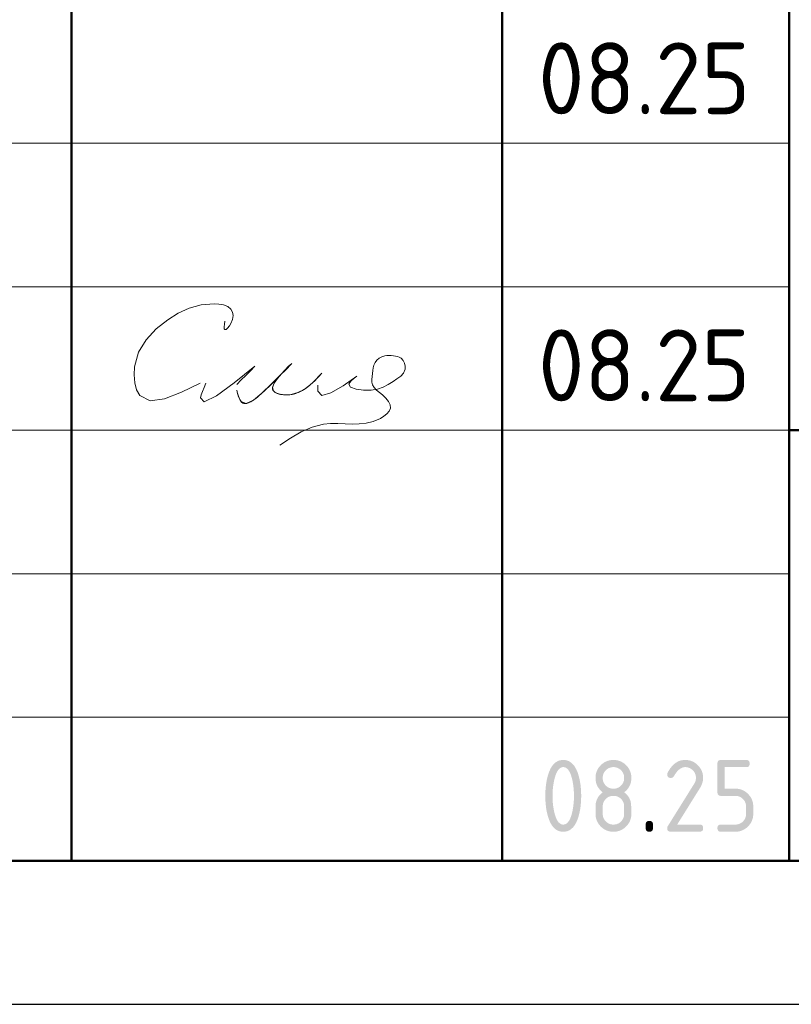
# Model space of a CAD drawing. Header units: millimetres. Extents: x 0 to 50400, y 0 to 35652.
# Tile 5 of 11: x 32183 to 35408, y 0 to 4117. Entities that reach past the tile are written whole.
import ezdxf

# ---------------------------------------------------------------- set-up
doc = ezdxf.new("R2010")
doc.units = ezdxf.units.MM
doc.layers.add('Standard', color=7, linetype='Continuous', lineweight=25)
doc.styles.add('ISOCPEUR', font='txt')

msp = doc.modelspace()

# ---------------------------------------------------------------- hatches: boundary and pattern name
at = {"layer": 'Standard', "linetype": 'Continuous', "lineweight": 25, "transparency": 33554687}
h = msp.add_hatch(color=7, dxfattribs=at)
h.paths.add_polyline_path([(34499.8, 871.5), (34499.8, 880.9), (34499.3, 889.9), (34498.8, 899), (34497.8, 907.7), (34496.8, 916.5), (34495.3, 925), (34493.9, 933.5), (34491.9, 941.7), (34490.4, 948), (34488.7, 953.4), (34487, 958.8), (34485.1, 963.5), (34483.2, 968.2), (34481.1, 972.1), (34479, 975.9), (34476.7, 979), (34474.4, 982.2), (34471.8, 984.5), (34469.3, 986.8), (34466.6, 988.4), (34463.9, 989.9), (34461, 990.7), (34458.1, 991.5), (34455, 991.5), (34451.9, 991.5), (34449, 990.7), (34446.1, 989.9), (34443.4, 988.4), (34440.8, 986.8), (34438.3, 984.5), (34435.8, 982.1), (34433.5, 979), (34431.2, 975.9), (34429.1, 972), (34427, 968.1), (34425.1, 963.4), (34423.2, 958.7), (34421.5, 953.2), (34419.8, 947.8), (34418.3, 941.5), (34416.3, 933.1), (34414.8, 924.5), (34413.2, 916), (34412.2, 907.2), (34411.2, 898.5), (34410.7, 889.5), (34410.2, 880.6), (34410.2, 871.5), (34410.2, 862.3), (34410.7, 853.3), (34411.2, 844.3), (34412.2, 835.5), (34413.2, 826.7), (34414.6, 818.2), (34416.1, 809.6), (34418.1, 801.3), (34419.6, 795.1), (34421.3, 789.7), (34423, 784.2), (34424.9, 779.6), (34426.8, 774.9), (34428.9, 771), (34431, 767.1), (34433.3, 764), (34435.6, 760.9), (34438.1, 758.6), (34440.6, 756.3), (34443.3, 754.7), (34446.1, 753.2), (34449, 752.4), (34451.9, 751.6), (34455, 751.6), (34458.1, 751.6), (34461, 752.4), (34463.9, 753.2), (34466.6, 754.7), (34469.3, 756.3), (34471.8, 758.6), (34474.4, 760.9), (34476.7, 764), (34479, 767.1), (34481.1, 771), (34483.2, 774.9), (34485.1, 779.6), (34487, 784.2), (34488.7, 789.7), (34490.4, 795.1), (34491.9, 801.3), (34493.9, 809.6), (34495.3, 818.2), (34496.8, 826.7), (34497.8, 835.5), (34498.8, 844.3), (34499.3, 853.3), (34499.8, 862.3)])
h.paths.add_polyline_path([(34529.9, 871.5), (34529.9, 864.8), (34529.6, 858.4), (34529.4, 851.9), (34529, 845.6), (34528.6, 839.4), (34528, 833.4), (34527.4, 827.3), (34526.6, 821.5), (34525.7, 815.7), (34524.7, 810.2), (34523.7, 804.6), (34522.4, 799.3), (34521.2, 793.9), (34519.8, 788.8), (34518.3, 783.7), (34516.7, 778.8), (34514.3, 771.7), (34511.5, 765.4), (34508.7, 759.1), (34505.6, 753.8), (34502.5, 748.4), (34499, 743.9), (34495.5, 739.4), (34491.6, 735.9), (34487.8, 732.3), (34483.5, 729.6), (34479.3, 726.9), (34474.7, 725.1), (34470.2, 723.3), (34465.2, 722.4), (34460.3, 721.5), (34455, 721.5), (34449.7, 721.5), (34444.7, 722.4), (34439.8, 723.3), (34435.2, 725.1), (34430.6, 726.9), (34426.4, 729.6), (34422.2, 732.2), (34418.4, 735.8), (34414.5, 739.4), (34411, 743.8), (34407.5, 748.3), (34404.4, 753.6), (34401.2, 759), (34398.5, 765.2), (34395.7, 771.5), (34393.3, 778.6), (34391.6, 783.5), (34390.2, 788.6), (34388.8, 793.7), (34387.5, 799.1), (34386.3, 804.4), (34385.3, 810), (34384.2, 815.6), (34383.4, 821.4), (34382.6, 827.2), (34382, 833.2), (34381.4, 839.3), (34380.9, 845.5), (34380.5, 851.8), (34380.3, 858.3), (34380.1, 864.8), (34380.1, 871.5), (34380.1, 878.3), (34380.3, 884.8), (34380.5, 891.3), (34380.9, 897.6), (34381.4, 903.8), (34382, 909.9), (34382.6, 915.9), (34383.4, 921.7), (34384.2, 927.5), (34385.3, 933.1), (34386.3, 938.7), (34387.5, 944), (34388.8, 949.4), (34390.2, 954.5), (34391.6, 959.6), (34393.3, 964.5), (34395.7, 971.6), (34398.5, 977.9), (34401.2, 984.1), (34404.4, 989.5), (34407.5, 994.8), (34411, 999.3), (34414.5, 1003.7), (34418.4, 1007.3), (34422.2, 1010.9), (34426.4, 1013.5), (34430.6, 1016.2), (34435.2, 1018), (34439.8, 1019.8), (34444.7, 1020.7), (34449.7, 1021.5), (34455, 1021.5), (34460.3, 1021.5), (34465.2, 1020.6), (34470.2, 1019.8), (34474.7, 1018), (34479.3, 1016.2), (34483.5, 1013.5), (34487.8, 1010.8), (34491.6, 1007.2), (34495.5, 1003.6), (34499, 999.2), (34502.5, 994.7), (34505.6, 989.3), (34508.7, 984), (34511.5, 977.7), (34514.3, 971.4), (34516.7, 964.3), (34518.3, 959.4), (34519.8, 954.3), (34521.2, 949.2), (34522.4, 943.8), (34523.7, 938.5), (34524.7, 932.9), (34525.7, 927.3), (34526.6, 921.5), (34527.4, 915.7), (34528, 909.7), (34528.6, 903.7), (34529, 897.4), (34529.4, 891.2), (34529.6, 884.7), (34529.9, 878.3)], flags=16)
h = msp.add_hatch(color=7, dxfattribs=at)
h.paths.add_polyline_path([(34664.8, 751.6), (34669.5, 751.6), (34673.9, 752.4), (34678.2, 753.2), (34682.2, 754.9), (34686.1, 756.5), (34689.7, 758.9), (34693.4, 761.4), (34696.6, 764.7), (34699.9, 767.9), (34702.3, 771.6), (34704.7, 775.2), (34706.4, 779.2), (34708, 783.2), (34708.8, 787.5), (34709.6, 791.9), (34709.6, 796.6), (34709.6, 826.6), (34709.6, 831.2), (34708.8, 835.6), (34708, 839.9), (34706.4, 843.8), (34704.7, 847.8), (34702.2, 851.5), (34699.8, 855.1), (34696.5, 858.4), (34693.2, 861.7), (34689.6, 864.1), (34686, 866.6), (34682, 868.3), (34678.1, 869.9), (34673.8, 870.7), (34669.5, 871.6), (34664.8, 871.6), (34660.1, 871.6), (34655.8, 870.7), (34651.5, 869.9), (34647.5, 868.3), (34643.5, 866.7), (34639.9, 864.2), (34636.3, 861.8), (34633, 858.5), (34629.8, 855.2), (34627.3, 851.6), (34624.9, 848), (34623.3, 844), (34621.6, 840), (34620.8, 835.6), (34620, 831.3), (34620, 826.6), (34620, 796.6), (34620, 791.9), (34620.8, 787.5), (34621.6, 783.2), (34623.3, 779.2), (34624.9, 775.2), (34627.3, 771.6), (34629.8, 767.9), (34633, 764.7), (34636.3, 761.4), (34639.9, 758.9), (34643.5, 756.5), (34647.5, 754.9), (34651.5, 753.2), (34655.8, 752.4), (34660.1, 751.6)])
h.paths.add_polyline_path([(34664.8, 721.5), (34660.9, 721.5), (34657.2, 721.9), (34653.5, 722.2), (34649.9, 722.9), (34646.3, 723.6), (34642.8, 724.6), (34639.4, 725.7), (34636, 727), (34632.7, 728.4), (34629.6, 730.1), (34626.4, 731.8), (34623.4, 733.9), (34620.4, 735.9), (34617.5, 738.3), (34614.6, 740.7), (34611.9, 743.5), (34609.1, 746.2), (34606.7, 749.1), (34604.3, 752), (34602.3, 755), (34600.2, 758), (34598.5, 761.2), (34596.8, 764.4), (34595.4, 767.7), (34594.1, 771), (34593, 774.5), (34592, 777.9), (34591.3, 781.6), (34590.6, 785.2), (34590.3, 788.9), (34590, 792.6), (34590, 796.5), (34590, 826.5), (34590, 831.2), (34590.4, 835.6), (34590.9, 840.1), (34591.8, 844.3), (34592.8, 848.5), (34594.2, 852.5), (34595.6, 856.4), (34597.5, 860.2), (34599.4, 863.9), (34601.7, 867.5), (34604.1, 871), (34606.9, 874.3), (34609.7, 877.6), (34613, 880.6), (34616.3, 883.7), (34620, 886.5), (34616.3, 889.4), (34613, 892.4), (34609.7, 895.5), (34606.9, 898.8), (34604.1, 902.1), (34601.7, 905.6), (34599.4, 909.2), (34597.5, 912.9), (34595.6, 916.7), (34594.2, 920.6), (34592.8, 924.6), (34591.8, 928.8), (34590.9, 933), (34590.4, 937.4), (34590, 941.9), (34590, 946.5), (34590, 950.4), (34590.3, 954.2), (34590.6, 957.9), (34591.3, 961.5), (34592, 965.1), (34593, 968.6), (34594.1, 972.1), (34595.4, 975.4), (34596.8, 978.7), (34598.5, 981.9), (34600.2, 985), (34602.3, 988.1), (34604.3, 991.1), (34606.7, 994), (34609.1, 996.9), (34611.9, 999.6), (34614.6, 1002.4), (34617.5, 1004.8), (34620.4, 1007.2), (34623.4, 1009.2), (34626.4, 1011.3), (34629.6, 1013), (34632.7, 1014.7), (34636, 1016.1), (34639.4, 1017.4), (34642.8, 1018.5), (34646.3, 1019.5), (34649.9, 1020.2), (34653.5, 1020.9), (34657.2, 1021.2), (34660.9, 1021.5), (34664.8, 1021.5), (34668.7, 1021.5), (34672.4, 1021.2), (34676.2, 1020.9), (34679.8, 1020.2), (34683.4, 1019.5), (34686.8, 1018.5), (34690.3, 1017.4), (34693.6, 1016.1), (34696.9, 1014.7), (34700.1, 1013), (34703.2, 1011.3), (34706.3, 1009.2), (34709.3, 1007.2), (34712.2, 1004.8), (34715.1, 1002.4), (34717.8, 999.6), (34720.5, 996.9), (34722.9, 994), (34725.3, 991.1), (34727.4, 988.1), (34729.4, 985), (34731.1, 981.9), (34732.8, 978.7), (34734.2, 975.4), (34735.6, 972.1), (34736.6, 968.6), (34737.6, 965.1), (34738.3, 961.5), (34739, 957.9), (34739.3, 954.2), (34739.7, 950.4), (34739.7, 946.5), (34739.7, 941.9), (34739.2, 937.4), (34738.7, 933), (34737.8, 928.8), (34736.9, 924.6), (34735.5, 920.6), (34734.1, 916.7), (34732.2, 912.9), (34730.3, 909.2), (34727.9, 905.6), (34725.6, 902.1), (34722.8, 898.8), (34720, 895.5), (34716.7, 892.4), (34713.4, 889.4), (34709.6, 886.5), (34715, 882.5), (34719.4, 877.9), (34723.8, 873.3), (34727.2, 868.3), (34730.6, 863.3), (34733.1, 857.8), (34735.5, 852.3), (34736.9, 846.3), (34737.2, 844.8), (34737.5, 842.9), (34737.9, 841), (34738.1, 838.7), (34738.4, 836.4), (34738.6, 833.7), (34738.8, 831), (34739, 827.8), (34739.2, 824.7), (34739.3, 821.2), (34739.4, 817.7), (34739.5, 813.8), (34739.6, 809.9), (34739.6, 805.6), (34739.7, 801.3), (34739.7, 796.5), (34739.7, 792.6), (34739.3, 788.9), (34739, 785.2), (34738.3, 781.6), (34737.6, 777.9), (34736.6, 774.5), (34735.6, 771), (34734.2, 767.7), (34732.8, 764.4), (34731.1, 761.2), (34729.4, 758), (34727.4, 755), (34725.3, 752), (34722.9, 749.1), (34720.5, 746.2), (34717.8, 743.5), (34715.1, 740.7), (34712.2, 738.3), (34709.3, 735.9), (34706.3, 733.9), (34703.2, 731.8), (34700.1, 730.1), (34696.9, 728.4), (34693.6, 727), (34690.3, 725.7), (34686.8, 724.6), (34683.4, 723.6), (34679.8, 722.9), (34676.2, 722.2), (34672.4, 721.9), (34668.7, 721.5)], flags=16)
h.paths.add_polyline_path([(34664.8, 901.5), (34669.5, 901.5), (34673.9, 902.3), (34678.2, 903.1), (34682.2, 904.7), (34686.1, 906.4), (34689.7, 908.8), (34693.4, 911.3), (34696.6, 914.6), (34699.9, 917.8), (34702.3, 921.5), (34704.7, 925.1), (34706.4, 929.1), (34708, 933.1), (34708.8, 937.4), (34709.6, 941.8), (34709.6, 946.5), (34709.6, 951.1), (34708.8, 955.5), (34708, 959.8), (34706.4, 963.7), (34704.7, 967.7), (34702.2, 971.4), (34699.8, 975), (34696.5, 978.3), (34693.2, 981.6), (34689.6, 984), (34686, 986.5), (34682, 988.2), (34678.1, 989.8), (34673.8, 990.6), (34669.5, 991.5), (34664.8, 991.5), (34660.1, 991.5), (34655.8, 990.6), (34651.5, 989.8), (34647.5, 988.2), (34643.5, 986.6), (34639.9, 984.1), (34636.3, 981.7), (34633, 978.4), (34629.8, 975.1), (34627.3, 971.5), (34624.9, 967.9), (34623.3, 963.9), (34621.6, 959.9), (34620.8, 955.5), (34620, 951.2), (34620, 946.5), (34620, 941.8), (34620.8, 937.4), (34621.6, 933.1), (34623.3, 929.1), (34624.9, 925.1), (34627.3, 921.5), (34629.8, 917.8), (34633, 914.6), (34636.3, 911.3), (34639.9, 908.8), (34643.5, 906.4), (34647.5, 904.7), (34651.5, 903.1), (34655.8, 902.3), (34660.1, 901.5)])
for points in [[(34964.6, 1021.5), (34968.5, 1021.5), (34972.2, 1021.2), (34976, 1020.9), (34979.6, 1020.2), (34983.2, 1019.5), (34986.7, 1018.5), (34990.1, 1017.4), (34993.4, 1016.1), (34996.7, 1014.7), (34999.9, 1013), (35003.1, 1011.3), (35006.1, 1009.2), (35009.1, 1007.2), (35012, 1004.8), (35014.9, 1002.4), (35017.6, 999.6), (35020.4, 996.9), (35022.8, 994), (35025.2, 991.1), (35027.2, 988.1), (35029.3, 985), (35031, 981.9), (35032.7, 978.7), (35034.1, 975.4), (35035.5, 972.1), (35036.5, 968.6), (35037.5, 965.2), (35038.2, 961.5), (35038.9, 957.9), (35039.2, 954.2), (35039.6, 950.4), (35039.6, 946.6), (35039.6, 941.2), (35038.7, 935.9), (35037.9, 930.5), (35036.2, 925.1), (35034.5, 919.7), (35031.9, 914.3), (35029.3, 908.8), (35025.9, 903.4), (34931.4, 751.6), (35024.6, 751.6), (35026.4, 751.6), (35028.1, 751.4), (35029.7, 751.1), (35031.1, 750.7), (35032.5, 750.2), (35033.7, 749.5), (35034.9, 748.8), (35035.8, 747.8), (35036.8, 746.9), (35037.5, 745.7), (35038.2, 744.6), (35038.6, 743.2), (35039.1, 741.7), (35039.3, 740.1), (35039.6, 738.4), (35039.6, 736.6), (35039.6, 734.7), (35039.3, 733), (35039.1, 731.4), (35038.6, 730), (35038.2, 728.6), (35037.5, 727.4), (35036.8, 726.2), (35035.8, 725.3), (35034.9, 724.4), (35033.7, 723.7), (35032.5, 723), (35031.1, 722.5), (35029.7, 722), (35028.1, 721.8), (35026.4, 721.5), (35024.6, 721.5), (34904.6, 721.5), (34902.7, 721.5), (34901.1, 721.8), (34899.5, 722), (34898.1, 722.5), (34896.7, 723), (34895.5, 723.7), (34894.3, 724.4), (34893.4, 725.3), (34892.4, 726.2), (34891.7, 727.4), (34891, 728.6), (34890.6, 730), (34890.1, 731.4), (34889.9, 733), (34889.6, 734.7), (34889.6, 736.5), (34889.6, 738.8), (34890.2, 741), (34890.9, 743.1), (34892.1, 745.2), (35002.1, 921.7), (35004, 924.7), (35005.4, 927.8), (35006.8, 930.8), (35007.7, 933.9), (35008.6, 937), (35009.1, 940.2), (35009.6, 943.3), (35009.6, 946.5), (35009.6, 951.2), (35008.8, 955.5), (35007.9, 959.8), (35006.3, 963.8), (35004.6, 967.7), (35002.2, 971.4), (34999.7, 975), (34996.4, 978.3), (34993.1, 981.6), (34989.5, 984.1), (34985.8, 986.6), (34981.9, 988.2), (34977.9, 989.8), (34973.6, 990.7), (34969.3, 991.5), (34964.6, 991.5), (34961.4, 991.5), (34958.3, 990.9), (34955.2, 990.3), (34952.1, 989.1), (34949.1, 988), (34946.1, 986.2), (34943.1, 984.4), (34940.1, 982.1), (34937.2, 979.7), (34934.3, 976.8), (34931.4, 973.8), (34928.6, 970.3), (34925.8, 966.7), (34923, 962.6), (34920.3, 958.5), (34917.6, 953.8), (34916.5, 952), (34915.2, 950.6), (34913.9, 949.2), (34912.3, 948.3), (34910.7, 947.4), (34908.8, 947), (34906.8, 946.5), (34904.6, 946.5), (34902.7, 946.5), (34901.1, 946.7), (34899.5, 947), (34898.1, 947.4), (34896.7, 947.9), (34895.5, 948.6), (34894.3, 949.3), (34893.4, 950.3), (34892.4, 951.2), (34891.7, 952.4), (34891, 953.5), (34890.6, 954.9), (34890.1, 956.3), (34889.9, 958), (34889.6, 959.6), (34889.6, 961.5), (34889.6, 963.2), (34890, 964.7), (34890.3, 966.3), (34891, 967.6), (34894.5, 974.4), (34898.2, 980.3), (34902, 986.2), (34906.1, 991.2), (34910.1, 996.3), (34914.4, 1000.5), (34918.8, 1004.7), (34923.4, 1008.1), (34928, 1011.4), (34932.8, 1014), (34937.7, 1016.5), (34942.9, 1018.2), (34948, 1019.9), (34953.5, 1020.7), (34958.9, 1021.5)], [(35099.5, 886.5), (35099.5, 1006.5), (35099.5, 1008.4), (35099.8, 1010.1), (35100, 1011.7), (35100.4, 1013.1), (35100.9, 1014.5), (35101.6, 1015.7), (35102.3, 1016.9), (35103.3, 1017.8), (35104.2, 1018.7), (35105.4, 1019.4), (35106.5, 1020.1), (35107.9, 1020.6), (35109.3, 1021.1), (35111, 1021.3), (35112.6, 1021.5), (35114.5, 1021.5), (35219.2, 1021.5), (35221.1, 1021.5), (35222.7, 1021.3), (35224.3, 1021.1), (35225.7, 1020.6), (35227.1, 1020.1), (35228.3, 1019.4), (35229.5, 1018.7), (35230.4, 1017.8), (35231.4, 1016.9), (35232.1, 1015.7), (35232.8, 1014.5), (35233.2, 1013.1), (35233.7, 1011.7), (35234, 1010), (35234.2, 1008.4), (35234.2, 1006.5), (35234.2, 1004.6), (35234, 1003), (35233.7, 1001.4), (35233.2, 999.9), (35232.8, 998.5), (35232.1, 997.4), (35231.4, 996.2), (35230.4, 995.2), (35229.5, 994.3), (35228.3, 993.6), (35227.1, 992.9), (35225.7, 992.4), (35224.3, 992), (35222.7, 991.7), (35221.1, 991.5), (35219.2, 991.5), (35129.6, 991.5), (35129.6, 901.6), (35174.4, 901.6), (35178.3, 901.6), (35182.1, 901.3), (35185.8, 900.9), (35189.4, 900.2), (35193, 899.5), (35196.4, 898.5), (35199.9, 897.5), (35203.2, 896.1), (35206.5, 894.7), (35209.7, 893), (35212.8, 891.3), (35215.9, 889.2), (35218.9, 887.1), (35221.8, 884.7), (35224.6, 882.3), (35227.4, 879.5), (35230.1, 876.8), (35232.5, 873.9), (35234.9, 871), (35236.9, 868), (35239, 864.9), (35240.7, 861.8), (35242.4, 858.6), (35243.8, 855.3), (35245.1, 852), (35246.2, 848.5), (35247.2, 845.1), (35247.9, 841.5), (35248.5, 837.9), (35248.9, 834.2), (35249.2, 830.4), (35249.2, 826.6), (35249.2, 796.6), (35249.2, 792.7), (35248.9, 788.9), (35248.5, 785.2), (35247.9, 781.6), (35247.2, 778), (35246.1, 774.5), (35245.1, 771), (35243.7, 767.7), (35242.4, 764.4), (35240.6, 761.2), (35238.9, 758.1), (35236.9, 755), (35234.8, 752), (35232.4, 749.1), (35230, 746.2), (35227.2, 743.5), (35224.5, 740.7), (35221.6, 738.3), (35218.7, 735.9), (35215.7, 733.9), (35212.7, 731.8), (35209.5, 730.1), (35206.3, 728.4), (35203, 727), (35199.7, 725.7), (35196.3, 724.6), (35192.8, 723.6), (35189.2, 722.9), (35185.7, 722.2), (35182, 721.9), (35178.2, 721.5), (35174.4, 721.5), (35114.5, 721.5), (35112.6, 721.5), (35111, 721.8), (35109.3, 722), (35107.9, 722.5), (35106.5, 723), (35105.4, 723.7), (35104.2, 724.4), (35103.3, 725.3), (35102.3, 726.2), (35101.6, 727.4), (35100.9, 728.6), (35100.5, 730), (35100, 731.4), (35099.8, 733), (35099.5, 734.7), (35099.5, 736.6), (35099.5, 738.4), (35099.8, 740.1), (35100, 741.7), (35100.4, 743.2), (35100.9, 744.6), (35101.6, 745.7), (35102.3, 746.9), (35103.3, 747.8), (35104.2, 748.8), (35105.4, 749.5), (35106.5, 750.2), (35107.9, 750.7), (35109.3, 751.1), (35111, 751.4), (35112.6, 751.6), (35114.5, 751.6), (35174.3, 751.6), (35179, 751.6), (35183.4, 752.4), (35187.7, 753.2), (35191.7, 754.9), (35195.7, 756.5), (35199.3, 758.9), (35202.9, 761.4), (35206.1, 764.7), (35209.4, 767.9), (35211.9, 771.6), (35214.3, 775.2), (35215.9, 779.2), (35217.6, 783.2), (35218.4, 787.5), (35219.2, 791.9), (35219.2, 796.6), (35219.2, 826.6), (35219.2, 831.2), (35218.4, 835.5), (35217.5, 839.9), (35215.9, 843.8), (35214.3, 847.8), (35211.8, 851.4), (35209.3, 855.1), (35206, 858.4), (35202.8, 861.7), (35199.1, 864.1), (35195.5, 866.6), (35191.5, 868.3), (35187.6, 869.9), (35183.3, 870.7), (35179, 871.5), (35174.3, 871.5), (35114.5, 871.5), (35112.6, 871.5), (35111, 871.8), (35109.3, 872), (35107.9, 872.5), (35106.5, 873), (35105.4, 873.6), (35104.2, 874.4), (35103.3, 875.3), (35102.3, 876.2), (35101.6, 877.4), (35100.9, 878.6), (35100.4, 880), (35100, 881.4), (35099.8, 883), (35099.5, 884.7)], [(34799.8, 751.6), (34799.8, 753.5), (34800, 755.1), (34800.3, 756.8), (34800.7, 758.2), (34801.2, 759.6), (34801.9, 760.8), (34802.6, 761.9), (34803.6, 762.9), (34804.5, 763.8), (34805.7, 764.5), (34806.8, 765.2), (34808.2, 765.7), (34809.7, 766.2), (34811.3, 766.4), (34812.9, 766.6), (34814.8, 766.6), (34816.7, 766.6), (34818.3, 766.4), (34820, 766.2), (34821.4, 765.7), (34822.8, 765.2), (34824, 764.5), (34825.2, 763.8), (34826.1, 762.9), (34827, 761.9), (34827.7, 760.8), (34828.4, 759.6), (34828.9, 758.2), (34829.4, 756.8), (34829.6, 755.1), (34829.8, 753.5), (34829.8, 751.6), (34829.8, 736.6), (34829.8, 734.7), (34829.6, 733), (34829.4, 731.4), (34828.9, 730), (34828.4, 728.6), (34827.7, 727.4), (34827, 726.2), (34826.1, 725.3), (34825.2, 724.4), (34824, 723.7), (34822.8, 723), (34821.4, 722.5), (34820, 722), (34818.3, 721.8), (34816.7, 721.5), (34814.8, 721.5), (34812.9, 721.5), (34811.3, 721.8), (34809.7, 722), (34808.2, 722.5), (34806.8, 723), (34805.7, 723.7), (34804.5, 724.4), (34803.6, 725.3), (34802.6, 726.2), (34801.9, 727.4), (34801.2, 728.6), (34800.7, 730), (34800.3, 731.4), (34800, 733), (34799.8, 734.7), (34799.8, 736.6)]]:
    msp.add_hatch(color=7, dxfattribs=at).paths.add_polyline_path(points, flags=16)

# ---------------------------------------------------------------- linework, layer by layer
at = {"layer": 'Standard', "color": 7, "linetype": 'Continuous', "lineweight": 50, "transparency": 33554687}
for p, q in [((32400, 600), (32400, 7200)), ((34200, 600), (34200, 7200)), ((35400, 600), (35400, 7200)), ((35400, 2400), (49800, 2400))]:
    msp.add_line(p, q, dxfattribs=at)
at = {"layer": 'Standard', "color": 7, "linetype": 'Continuous', "lineweight": 13, "transparency": 33554687}
for p, q in [((27600, 3600), (35400, 3600)), ((27600, 3000), (35400, 3000)), ((27600, 3000), (35400, 3000)), ((27600, 2400), (35400, 2400)), ((27600, 2400), (35400, 2400)), ((27600, 1800), (35400, 1800)), ((27600, 1200), (35400, 1200))]:
    msp.add_line(p, q, dxfattribs=at)
at = {"layer": 'Standard', "color": 7, "linetype": 'Continuous', "lineweight": 25, "transparency": 33554687}
msp.add_line((27600, 600), (49800, 600), dxfattribs=at)
msp.add_line((27600, 600), (49800, 600), dxfattribs=at)
msp.add_line((27600, 600), (49800, 600), dxfattribs=at)
msp.add_lwpolyline([(0, 0), (50400, 0), (50400, 35640), (0, 35640), (0, 0)], close=True, dxfattribs=at)
at = {"layer": 'Standard', "color": 7, "linetype": 'Continuous', "lineweight": 50, "transparency": 33554687}
msp.add_lwpolyline([(2400, 35040), (49800, 35040), (49800, 600), (2400, 600), (2400, 35040)], close=True, dxfattribs=at)
at = {"layer": 'Standard', "color": 7, "linetype": 'Continuous', "lineweight": 25, "transparency": 33554687}
msp.add_lwpolyline([(49800, 7200), (27600, 7200), (27600, 600), (49800, 600), (49800, 7200)], dxfattribs=at)
at = {"layer": 'Standard', "color": 250, "linetype": 'Continuous', "lineweight": 18, "true_color": 0x2d2d2d, "transparency": 33554687}
for points in [[(33040.4, 2856.7), (33038.6, 2844.1), (33037.5, 2832.9), (33037.9, 2824.6), (33040.4, 2820.7), (33045.4, 2822), (33052.1, 2827.6), (33059.3, 2836.1), (33065.8, 2846.1), (33072.8, 2863.1), (33074.8, 2879.3), (33072.4, 2893.9), (33065.8, 2906.1), (33052.7, 2917.1), (33035.5, 2924.1), (33015.8, 2927.8), (32995.3, 2929.2), (32941.5, 2925), (32892, 2911.2), (32846, 2889.5), (32802.5, 2861.9), (32754, 2823.6), (32711.7, 2778.7), (32679.9, 2726.4), (32662.7, 2665.8), (32660.8, 2632.1), (32663.8, 2599), (32671.8, 2569.2), (32684.9, 2545.6), (32728.1, 2523.1), (32788.3, 2531), (32859.9, 2559.1), (32937.1, 2597.2)], [(33446.1, 2639), (33445.5, 2638.3), (33444.9, 2637.6), (33444.3, 2637), (33443.6, 2636.3), (33434.6, 2626.5), (33425.5, 2616.8), (33416.1, 2607.3), (33406.5, 2598), (33400.4, 2592.6), (33394.2, 2587.3), (33387.9, 2582.1), (33381.3, 2577.2), (33375.9, 2573.4), (33370.3, 2569.8), (33364.7, 2566.5), (33358.9, 2563.3), (33353.8, 2560.7), (33348.5, 2558.3), (33343.2, 2556.2), (33337.8, 2554.2), (33332.8, 2552.7), (33327.6, 2551.3), (33322.5, 2550.1), (33317.3, 2549.2), (33312.1, 2548.5), (33306.9, 2548), (33301.8, 2547.7), (33296.6, 2547.7), (33291.3, 2547.9), (33286, 2548.3), (33280.8, 2548.9), (33275.6, 2549.7), (33271.4, 2550.6), (33267.2, 2551.6), (33263, 2552.8), (33259, 2554.3), (33256.4, 2555.4), (33253.8, 2556.6), (33251.3, 2558), (33249, 2559.5), (33247.5, 2560.6), (33246.1, 2561.8), (33244.9, 2563), (33243.7, 2564.4), (33242.9, 2565.6), (33242.2, 2566.8), (33241.6, 2568.1), (33241, 2569.5), (33240.6, 2571), (33240.3, 2572.5), (33240.2, 2574.1), (33240.1, 2575.6), (33240.2, 2577.8), (33240.5, 2579.9), (33240.9, 2582), (33241.5, 2584.1), (33242.5, 2587.3), (33243.8, 2590.5), (33245.2, 2593.6), (33246.8, 2596.6), (33249.7, 2601.5), (33252.9, 2606.3), (33256.2, 2610.9), (33259.7, 2615.5), (33266.2, 2623.7), (33272.9, 2631.7), (33279.9, 2639.3), (33287.2, 2646.7), (33295.5, 2654.5), (33303.8, 2662.2), (33312.1, 2670.2), (33320, 2678.9), (33320.3, 2679.2), (33320.5, 2679.4), (33320.8, 2679.6), (33321.1, 2679.7), (33321.1, 2679.7), (33321.1, 2679.7), (33321.1, 2679.7), (33321.1, 2679.7), (33321.1, 2679.7), (33321.1, 2679.7), (33321.1, 2679.7), (33321.1, 2679.7), (33321.1, 2679.7), (33321.1, 2679.7), (33321.1, 2679.7), (33321.1, 2679.7), (33321.1, 2679.7), (33321.1, 2679.7), (33321.1, 2679.7), (33321.1, 2679.7), (33321, 2679.5), (33320.9, 2679.3), (33320.7, 2679.1), (33320.5, 2679), (33305.7, 2666), (33292.2, 2652.6), (33279.4, 2638.9), (33266.7, 2625.1), (33248.4, 2606), (33229.5, 2587.3), (33210.1, 2568.9), (33190.4, 2551), (33183.5, 2544.9), (33176.6, 2539), (33169.5, 2533.3), (33162.2, 2527.8), (33158, 2524.8), (33153.6, 2522), (33149.2, 2519.4), (33144.6, 2517), (33141.7, 2515.6), (33138.7, 2514.4), (33135.7, 2513.4), (33132.7, 2512.6), (33130.6, 2512.2), (33128.5, 2511.9), (33126.3, 2511.8), (33124.2, 2511.8), (33122.5, 2512), (33120.8, 2512.3), (33119.2, 2512.7), (33117.6, 2513.2), (33116.1, 2513.9), (33114.6, 2514.7), (33113.2, 2515.6), (33111.9, 2516.6), (33110.4, 2517.9), (33109, 2519.4), (33107.7, 2521), (33106.5, 2522.6), (33104.6, 2525.6), (33102.9, 2528.6), (33101.5, 2531.8), (33100.1, 2535), (33097.2, 2543), (33094.6, 2551.1), (33092.3, 2559.2), (33090.1, 2567.4)], [(33090.1, 2567.4), (33094, 2553.5), (33098.1, 2540.4), (33102.8, 2529), (33108.3, 2520.1), (33130.3, 2512.1), (33159.9, 2526.1), (33195.4, 2555.6), (33235.1, 2594), (33268.7, 2627.1), (33298, 2656.1), (33317, 2675.3), (33320, 2678.8), (33313.9, 2673.2), (33303.8, 2663.5), (33291.2, 2650.8), (33277.5, 2636.4), (33260.3, 2616.3), (33246.9, 2596.7), (33240.3, 2579), (33243.6, 2564.6), (33250.9, 2558.2), (33261.3, 2553.4), (33273.7, 2550.1), (33286.7, 2548.2), (33317.9, 2549.3), (33346.2, 2557.4), (33371.9, 2570.8), (33395.2, 2588.1), (33408.7, 2600.1), (33421.5, 2612.7), (33433.9, 2625.7), (33446.1, 2639)], [(33592.6, 2626.6), (33580.6, 2617.6), (33570.1, 2608.7), (33562.3, 2600.4), (33558.6, 2592.7), (33566.4, 2580.1), (33589.4, 2571.5), (33620.4, 2567.1), (33652, 2567.2), (33679.2, 2571.8), (33701.8, 2580.2), (33722.5, 2591.4), (33743.5, 2604.4), (33760, 2614.7), (33775.5, 2626.1), (33787.8, 2639.4), (33794.4, 2655.3), (33794.7, 2667.8), (33791.6, 2680.5), (33785.5, 2692.1), (33776.9, 2701.1), (33769.7, 2705.3), (33761.8, 2708.1), (33753.4, 2710), (33744.8, 2711.2), (33735.7, 2712.3), (33726.7, 2712.8), (33717.7, 2712.6), (33708.8, 2711.2), (33696.8, 2707.2), (33685.6, 2700.9), (33675.8, 2692.6), (33668.3, 2682.8), (33663.6, 2672.6), (33660.8, 2661.6), (33659, 2650), (33657.6, 2637.9), (33656, 2625.1), (33654.9, 2612.6), (33655.2, 2600.7), (33657.6, 2589.9), (33664.4, 2578.2), (33674.6, 2567.9), (33686.9, 2558), (33700, 2547.5), (33713.4, 2534.7), (33724.5, 2520.8), (33731.6, 2506.5), (33732.9, 2492.4), (33728, 2480), (33718.2, 2468.7), (33705.1, 2458.6), (33690.5, 2449.9), (33661.1, 2437.2), (33631.8, 2429.7), (33602.5, 2426.3), (33572.9, 2425.7), (33542.8, 2426.8), (33512.5, 2428), (33482.4, 2428.2), (33452.9, 2425.7), (33405, 2413.5), (33359.2, 2392.9), (33314.7, 2366.6), (33270.9, 2337.5)], [(32961.1, 2597.2), (32953.8, 2579.5), (32947.1, 2562.6), (32942, 2547.5), (32939.1, 2535.1), (32954.5, 2518.3), (33005.5, 2544.4), (33080.1, 2598.9), (33166.5, 2667.8)], [(33166.5, 2667.8), (33147.4, 2648.7), (33128.3, 2629.6), (33109.2, 2610.5), (33090.1, 2591.4)], [(33429.2, 2588.1), (33428.8, 2581.6), (33428.6, 2575.3), (33428.7, 2569.4), (33429.2, 2564.1), (33446.4, 2545.5), (33483.9, 2556.2), (33534.9, 2586.5), (33592.6, 2626.6)]]:
    msp.add_lwpolyline(points, dxfattribs=at)

# ---------------------------------------------------------------- texts
at = {"layer": 'Standard', "color": 7, "linetype": 'Continuous', "lineweight": 25, "transparency": 33554687, "char_height": 300, "width": 1070.015, "attachment_point": 7, "style": 'ISOCPEUR'}
for insert in [(34350.1, 3721.5), (34350.1, 2521.5)]:
    msp.add_mtext('\\W0.94;08.25', dxfattribs=dict(at, insert=insert))

doc.saveas('drawing.dxf')
